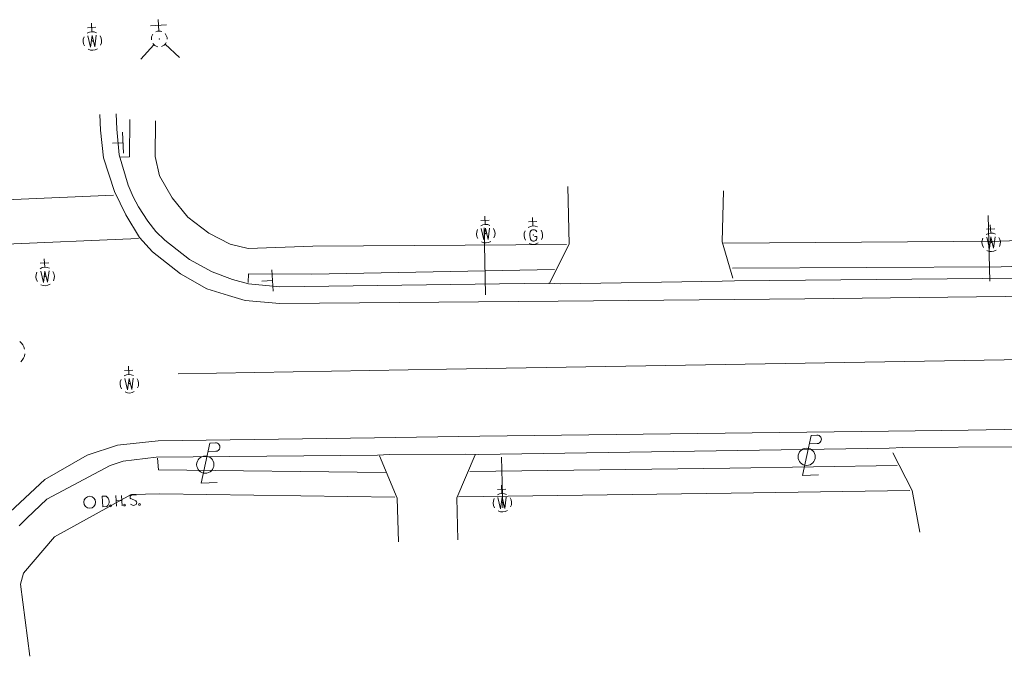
# Model space of a CAD drawing. Extents: x 127827 to 131413, y 268403 to 268774.
# Tile 3 of 16: x 128175 to 128323, y 268642 to 268739. Entities that reach past the tile are written whole.
import ezdxf

# ---------------------------------------------------------------- set-up
doc = ezdxf.new("R2010")
doc.units = 21
doc.header["$LTSCALE"] = 50
doc.header["$MEASUREMENT"] = 0
for name, color, linetype, lineweight in [('Level 11', 7, 'Continuous', 0), ('Level 16', 7, 'Continuous', 0), ('Level 18', 7, 'Continuous', 0), ('Level 33', 7, 'Continuous', 0), ('Level 35', 7, 'Continuous', 0), ('Level 55', 7, 'Continuous', 0), ('Level 7', 7, 'Continuous', 0)]:
    doc.layers.add(name, color=color, linetype=linetype, lineweight=lineweight)

msp = doc.modelspace()

# ---------------------------------------------------------------- linework, layer by layer
at = {"layer": 'Level 11', "color": 7, "linetype": 'Continuous', "lineweight": 0}
for points in [[(128186.65, 268724.37), (128186.76, 268721.98), (128187.22, 268717.8), (128188.9, 268712.71), (128190.61, 268709.17), (128192.68, 268705.74), (128194.63, 268703.61), (128198.84, 268700.25), (128202.86, 268697.97), (128206.11, 268697), (128208.64, 268696.22), (128213.91, 268695.76), (128255.97, 268696.13), (128293.29, 268696.47), (128336.56, 268696.97)], [(128535.86, 268678.95), (128471.02, 268678.31), (128417.09, 268677.75), (128353.44, 268677.24), (128318, 268676.59), (128305.94, 268676.47), (128244.14, 268675.7), (128228.22, 268675.44), (128195.51, 268675), (128189.35, 268674.32), (128184.73, 268672.84), (128178.35, 268669.13), (128173.08, 268664.26), (128170.27, 268660.77), (128169.07, 268658.93), (128166.73, 268653.52), (128165.38, 268648.83), (128164.87, 268642.46)]]:
    msp.add_lwpolyline(points, dxfattribs=at)
at = {"layer": 'Level 11', "color": 120, "linetype": 'Continuous', "lineweight": 0, "true_color": 0x00ffa1}
for points in [[(128189.13, 268724.45), (128189.21, 268722.15), (128189.57, 268718.26), (128190.95, 268713.66), (128191.7, 268711.91), (128192.52, 268710.39), (128193.93, 268708.21), (128195.12, 268706.66), (128196.51, 268705.35), (128200.24, 268702.42), (128203.68, 268700.55), (128206.74, 268699.39), (128209.15, 268698.76), (128213.9, 268698.31), (128254.52, 268698.86), (128256.37, 268698.77), (128280.82, 268699.16), (128282.66, 268699.2), (128336.33, 268699.73)], [(128535.83, 268676.28), (128477.01, 268675.7), (128475.38, 268675.61), (128462.07, 268675.15), (128459.68, 268675.92), (128417.2, 268675.14), (128353.6, 268674.7), (128327, 268674.19), (128324.93, 268674.1), (128308.11, 268673.98), (128306.04, 268673.87), (128243.95, 268672.94), (128241.96, 268673), (128230.46, 268672.91), (128228.65, 268672.82), (128195.19, 268672.51), (128190.19, 268671.9), (128188.24, 268671.26), (128178.63, 268666.16), (128175.63, 268663.31), (128174.48, 268662.12)]]:
    msp.add_lwpolyline(points, dxfattribs=at)
at = {"layer": 'Level 16', "color": 120, "linetype": 'Continuous', "lineweight": 0, "true_color": 0x00ffa1}
for points in [[(128191.2, 268723.6), (128191.17, 268717.94), (128189.75, 268717.93)], [(128257.25, 268704.72), (128218.87, 268704.44), (128209.11, 268704.08), (128206.39, 268704.76), (128203.15, 268706.42), (128199.98, 268708.83), (128197.6, 268711.75), (128195.68, 268715.08), (128195.03, 268718.01), (128195.07, 268723.41)], [(128339.17, 268705.75), (128322.75, 268705.22), (128281.01, 268704.91)], [(128337.21, 268701.78), (128322.98, 268701.32), (128282.36, 268701.13)], [(128255.42, 268700.91), (128218.72, 268700.21), (128209.15, 268700.25), (128209.08, 268698.93)], [(128229.89, 268670.19), (128195.55, 268670.61), (128195.38, 268672.37)], [(128307.28, 268671.28), (128281.96, 268670.86), (128242.63, 268670.35)], [(128231.29, 268666.45), (128195.75, 268666.99), (128191.42, 268666.86), (128179.8, 268660.47), (128175.11, 268654.97), (128174.68, 268653.33), (128176.07, 268642.4)], [(128309.19, 268667.48), (128282.14, 268667.08), (128240.93, 268666.5)]]:
    msp.add_lwpolyline(points, dxfattribs=at)
at = {"layer": 'Level 16', "color": 7, "linetype": 'Continuous', "lineweight": 0}
for points in [[(128257.43, 268713.46), (128257.67, 268704.75), (128254.62, 268698.77)], [(128282.42, 268699.62), (128280.79, 268705.12), (128281, 268712.81)], [(128231.83, 268659.72), (128231.62, 268666.34), (128228.99, 268672.73)], [(128243.46, 268672.87), (128240.67, 268666.38), (128240.84, 268660.03)], [(128310.68, 268661.16), (128309.55, 268667.47), (128306.63, 268673.16)]]:
    msp.add_lwpolyline(points, dxfattribs=at)
at = {"layer": 'Level 18', "color": 133, "linetype": 'Continuous', "lineweight": 0, "true_color": 0x40e0d0}
for p, q in [((128195.59, 268736.99), (128195.51, 268738.71)), ((128196.75, 268737.91), (128194.35, 268737.79)), ((128194.85, 268734.9), (128192.87, 268732.72)), ((128196.54, 268734.98), (128198.72, 268733.01)), ((128321.02, 268709.08), (128321.29, 268699.14)), ((128245.01, 268697.07), (128244.79, 268707.2)), ((128247.62, 268664.84), (128247.42, 268672.51))]:
    msp.add_line(p, q, dxfattribs=at)
at = {"layer": 'Level 18', "color": 5, "linetype": 'Continuous', "lineweight": 0, "true_color": 0x0000ff}
for p, q in [((128186.07, 268737.56), (128184.8, 268737.49)), ((128185.46, 268736.89), (128185.4, 268738.16)), ((128244.97, 268707.73), (128244.91, 268709)), ((128245.57, 268708.4), (128244.3, 268708.34)), ((128322.03, 268707.09), (128320.76, 268707.02)), ((128321.43, 268706.42), (128321.36, 268707.69)), ((128178.32, 268701.26), (128178.26, 268702.53)), ((128178.93, 268701.93), (128177.66, 268701.86)), ((128191.05, 268685.03), (128190.98, 268686.3)), ((128191.65, 268685.7), (128190.38, 268685.63)), ((128247.49, 268667.03), (128247.43, 268668.3)), ((128248.09, 268667.7), (128246.82, 268667.63))]:
    msp.add_line(p, q, dxfattribs=at)
at = {"layer": 'Level 18', "color": 2, "linetype": 'Continuous', "lineweight": 0, "true_color": 0xffff00}
for p, q in [((128252.16, 268707.51), (128252.1, 268708.78)), ((128252.77, 268708.18), (128251.5, 268708.11))]:
    msp.add_line(p, q, dxfattribs=at)
at = {"layer": 'Level 18', "color": 1, "linetype": 'Continuous', "lineweight": 0, "true_color": 0xff0000}
for p, q in [((128294.28, 268675.81), (128295.13, 268675.86)), ((128203.31, 268674.64), (128204.16, 268674.68)), ((128294, 268674.52), (128295.19, 268674.58)), ((128203.03, 268673.35), (128204.22, 268673.41))]:
    msp.add_line(p, q, dxfattribs=at)
at = {"layer": 'Level 18', "color": 5, "linetype": 'Continuous', "lineweight": 0, "true_color": 0x0000ff}
for points in [[(128184.86, 268736.28), (128185.26, 268734.57), (128185.49, 268736.31), (128185.9, 268734.61), (128186.13, 268736.34)], [(128244.36, 268707.12), (128244.76, 268705.42), (128245, 268707.15), (128245.4, 268705.45), (128245.63, 268707.19)], [(128320.82, 268705.81), (128321.22, 268704.1), (128321.45, 268705.84), (128321.86, 268704.13), (128322.09, 268705.87)], [(128177.72, 268700.65), (128178.12, 268698.94), (128178.35, 268700.68), (128178.76, 268698.98), (128178.99, 268700.71)], [(128190.44, 268684.42), (128190.84, 268682.71), (128191.08, 268684.45), (128191.48, 268682.75), (128191.71, 268684.48)], [(128246.88, 268666.42), (128247.29, 268664.71), (128247.52, 268666.45), (128247.92, 268664.74), (128248.15, 268666.48)]]:
    msp.add_lwpolyline(points, dxfattribs=at)
at = {"layer": 'Level 18', "color": 2, "linetype": 'Continuous', "lineweight": 0, "true_color": 0xffff00}
msp.add_lwpolyline([(128252.43, 268705.9), (128252.78, 268705.92), (128252.79, 268705.57)], dxfattribs=at)
at = {"layer": 'Level 18', "color": 1, "linetype": 'Continuous', "lineweight": 0, "true_color": 0xff0000}
for points in [[(128294.28, 268675.81), (128292.97, 268669.74), (128295.37, 268669.86)], [(128203.31, 268674.64), (128202, 268668.57), (128204.4, 268668.69)]]:
    msp.add_lwpolyline(points, dxfattribs=at)
for centre in [(128202.61, 268671.4), (128293.58, 268672.58)]:
    msp.add_circle(centre, 1.3, dxfattribs=at)
at = {"layer": 'Level 18', "color": 5, "linetype": 'Continuous', "lineweight": 0, "true_color": 0x0000ff}
for centre, start, end in [((128185.53, 268735.49), 62.8486, 122.846), ((128185.53, 268735.49), 152.8486, 212.8119), ((128185.53, 268735.49), 332.8486, 32.8119), ((128185.53, 268735.49), 242.8145, 302.8119), ((128245.04, 268706.34), 152.8486, 212.8119), ((128245.04, 268706.34), 62.8486, 122.846), ((128245.04, 268706.34), 332.8486, 32.8119), ((128321.49, 268705.02), 152.8486, 212.8119), ((128321.49, 268705.02), 62.8486, 122.846), ((128321.49, 268705.02), 332.8486, 32.8119), ((128245.04, 268706.34), 242.8145, 302.8119), ((128321.49, 268705.02), 242.8145, 302.8119), ((128178.39, 268699.86), 62.8486, 122.846), ((128178.39, 268699.86), 152.8486, 212.8119), ((128178.39, 268699.86), 332.8486, 32.8119), ((128178.39, 268699.86), 242.8145, 302.8119), ((128191.12, 268683.63), 62.8486, 122.846), ((128191.12, 268683.63), 152.8486, 212.8119), ((128191.12, 268683.63), 332.8486, 32.8119), ((128191.12, 268683.63), 242.8145, 302.8119), ((128247.56, 268665.63), 62.8486, 122.846), ((128247.56, 268665.63), 152.8486, 212.8119), ((128247.56, 268665.63), 332.8486, 32.8119), ((128247.56, 268665.63), 242.8145, 302.8119)]:
    msp.add_arc(centre, 1.4, start, end, dxfattribs=at)
at = {"layer": 'Level 18', "color": 133, "linetype": 'Continuous', "lineweight": 0, "true_color": 0x40e0d0}
for start, end in [(70.9697, 114.8683), (142.8513, 186.8932), (286.6542, 332.7399), (358.8468, 42.8191), (214.709, 258.6782)]:
    msp.add_arc((128195.65, 268735.79), 1.2, start, end, dxfattribs=at)
at = {"layer": 'Level 18', "color": 2, "linetype": 'Continuous', "lineweight": 0, "true_color": 0xffff00}
for centre, radius, start, end in [((128252.23, 268706.11), 1.4, 62.8486, 122.846), ((128252.26, 268706.41), 0.528, 24.3704, 156.6885), ((128252.23, 268706.11), 1.4, 152.8486, 212.8119), ((128253.32, 268706.13), 1.62, 162.4251, 203.2354), ((128252.29, 268705.74), 0.528, 208.9721, 341.2901), ((128252.23, 268706.11), 1.4, 332.8486, 32.8119), ((128252.23, 268706.11), 1.4, 242.8145, 302.8119)]:
    msp.add_arc(centre, radius, start, end, dxfattribs=at)
at = {"layer": 'Level 18', "color": 1, "linetype": 'Continuous', "lineweight": 0, "true_color": 0xff0000}
for centre in [(128295.17, 268675.22), (128204.2, 268674.05)]:
    msp.add_arc(centre, 0.638, 271.707, 93.9536, dxfattribs=at)
at = {"layer": 'Level 18', "color": 5, "true_color": 0x0000ff}
for p in [(128185.53, 268735.49), (128245.04, 268706.34), (128321.5, 268705.02), (128178.39, 268699.86), (128191.12, 268683.63), (128247.56, 268665.63)]:
    msp.add_point(p, dxfattribs=at)
at = {"layer": 'Level 18', "color": 133, "true_color": 0x40e0d0}
msp.add_point((128195.65, 268735.79), dxfattribs=at)
msp.add_point((128195.65, 268735.79), dxfattribs=at)
at = {"layer": 'Level 18', "color": 2, "true_color": 0xffff00}
msp.add_point((128252.23, 268706.11), dxfattribs=at)
at = {"layer": 'Level 33', "color": 1, "linetype": 'Continuous', "lineweight": 0, "true_color": 0xff0000}
for p, q in [((128188.73, 268712.16), (128149.5, 268710.42)), ((128141.15, 268703.4), (128192.52, 268705.61))]:
    msp.add_line(p, q, dxfattribs=at)
msp.add_lwpolyline([(128760.25, 268692.85), (128690.85, 268691.25), (128624.88, 268690.37), (128536.86, 268689.95), (128456.82, 268688.77), (128338.53, 268687.52), (128239.09, 268685.86), (128198.52, 268685.11)], dxfattribs=at)
at = {"layer": 'Level 35', "color": 3, "linetype": 'Continuous', "lineweight": 0, "true_color": 0x00ff00}
for p, q in [((128190.08, 268721.7), (128190.24, 268718.5)), ((128190.08, 268721.7), (128190.24, 268718.5)), ((128190.16, 268720.1), (128188.56, 268720.02)), ((128190.16, 268720.1), (128188.56, 268720.02)), ((128212.7, 268700.84), (128212.86, 268697.65)), ((128212.7, 268700.84), (128212.86, 268697.65)), ((128212.78, 268699.25), (128211.18, 268699.17)), ((128212.78, 268699.25), (128211.18, 268699.17))]:
    msp.add_line(p, q, dxfattribs=at)
at = {"layer": 'Level 55', "color": 6, "linetype": 'Continuous', "lineweight": 0, "true_color": 0xff00ff}
for start, end in [(12.8472, 52.8695), (312.8417, 352.8567)]:
    msp.add_arc((128173.34, 268688.42), 2, start, end, dxfattribs=at)
at = {"layer": 'Level 7', "color": 2, "linetype": 'Continuous', "lineweight": 0, "true_color": 0xffff00}
for p, q in [((128189.16, 268665.11), (128189.08, 268666.71)), ((128190.03, 268665.15), (128189.96, 268666.75)), ((128189.12, 268665.91), (128189.99, 268665.95)), ((128191.37, 268666.25), (128192.12, 268665.91))]:
    msp.add_line(p, q, dxfattribs=at)
msp.add_lwpolyline([(128187.6, 268666.63), (128187.04, 268666.61), (128187.12, 268665.01), (128187.68, 268665.04)], dxfattribs=at)
for centre, radius in [((128185.13, 268665.7), 0.9), ((128188.27, 268665.17), 0.14), ((128190.41, 268665.28), 0.14), ((128192.67, 268665.38), 0.14)]:
    msp.add_circle(centre, radius, dxfattribs=at)
for centre, radius, start, end in [((128191.51, 268666.49), 0.284, 129.089, 239.1978), ((128191.77, 268666), 0.838, 64.1766, 121.4839), ((128187.13, 268665.81), 0.949, 305.3451, 60.3154), ((128191.74, 268665.9), 0.663, 226.4998, 307.2266), ((128191.89, 268665.63), 0.356, 314.3186, 50.7661)]:
    msp.add_arc(centre, radius, start, end, dxfattribs=at)

doc.saveas('drawing.dxf')
